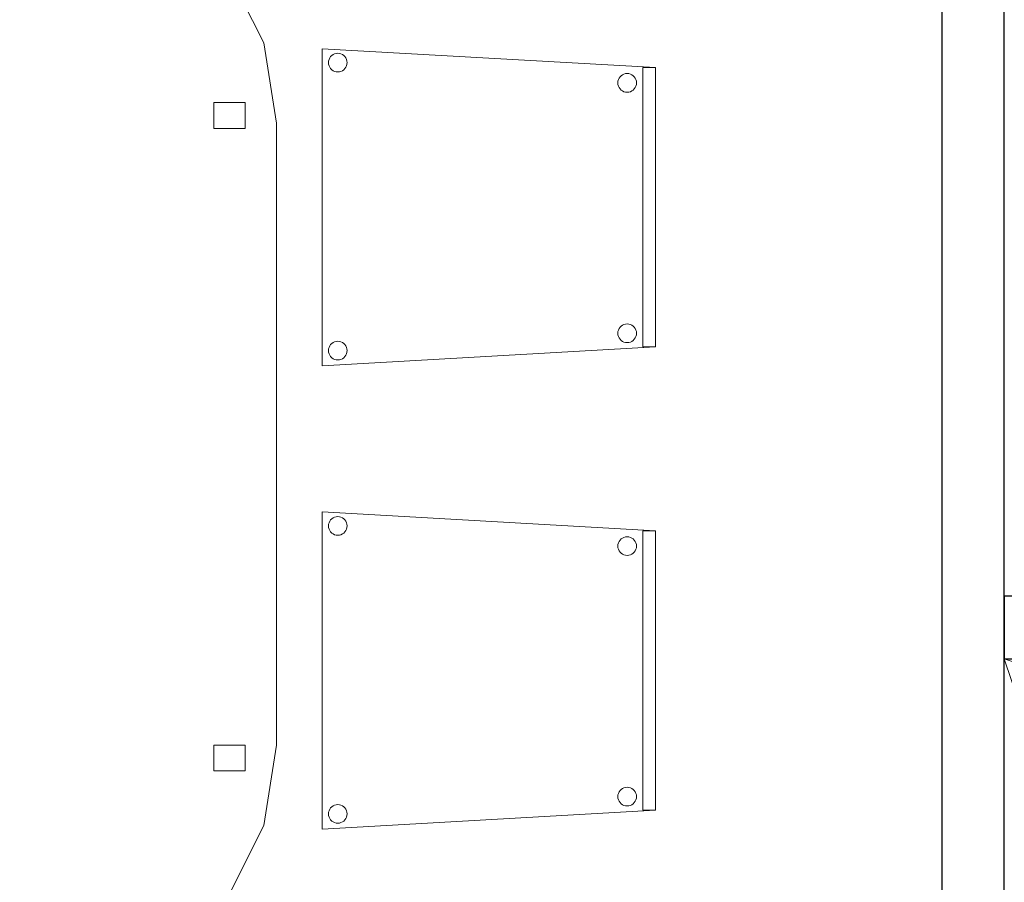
# Model space of a CAD drawing. Header units: metres. Extents: x 397.7 to 427.5, y 12.7 to 28.4.
# Tile 12 of 126: x 402.9 to 404.4, y 25.5 to 26.9. Entities that reach past the tile are written whole.
import ezdxf

# ---------------------------------------------------------------- set-up
doc = ezdxf.new("R2010")
doc.units = ezdxf.units.M
for name, color, linetype, lineweight in [('02_MOBILIARIO', 7, 'Continuous', 18), ('A-DETL-____-MBND', 7, 'Continuous', 18), ('A-DETL-GENF-OTLN', 7, 'Continuous', 18), ('A-WALL-____-MCUT', 7, 'Continuous', 25), ('A-WALL-____-OTLN', 7, 'Continuous', 25)]:
    doc.layers.add(name, color=color, linetype=linetype, lineweight=lineweight)

# ---------------------------------------------------------------- blocks, each defined once
blk = doc.blocks.new('Family - Evans P5-151235-08_TEL_P5')
at = {"layer": 'A-WALL-____-MCUT', "color": 253, "true_color": 0xaaaaaa}
for p, q in [((2.821, 0.1), (0, 0.1)), ((0, 0), (2.821, 0))]:
    blk.add_line(p, q, dxfattribs=at)
at = {"layer": 'A-WALL-____-OTLN', "color": 253, "true_color": 0xaaaaaa}
for p, q in [((2.821, 0.1), (0, 0.1)), ((0, 0), (2.821, 0))]:
    blk.add_line(p, q, dxfattribs=at)
at = {"layer": 'A-WALL-____-OTLN', "color": 253, "lineweight": 18, "true_color": 0xaaaaaa}
blk.add_line((0, 0), (2.821, 0), dxfattribs=at)
blk = doc.blocks.new('Family - Taula 200X120_P5-151650-08_TEL_P5')
at = {"layer": 'A-DETL-____-MBND', "color": 253, "true_color": 0xaaaaaa}
for p, q in [((0.4447, 1.9692), (0.5999, 1.9861)), ((0.5999, 1.9861), (0.4447, 1.9692)), ((0.5999, 1.9861), (0.7552, 1.9692)), ((0.7552, 1.9692), (0.5999, 1.9861)), ((0.3, 1.9196), (0.4447, 1.9692)), ((0.4447, 1.9692), (0.3, 1.9196)), ((0.7552, 1.9692), (0.8999, 1.9196)), ((0.8999, 1.9196), (0.7552, 1.9692)), ((0.1757, 1.8407), (0.3, 1.9196)), ((0.3, 1.9196), (0.1757, 1.8407)), ((0.8999, 1.9196), (1.0242, 1.8407)), ((1.0242, 1.8407), (0.8999, 1.9196)), ((0.0804, 1.7378), (0.1757, 1.8407)), ((0.1757, 1.8407), (0.0804, 1.7378)), ((1.0242, 1.8407), (1.1195, 1.7378)), ((1.1195, 1.7378), (1.0242, 1.8407)), ((0.0204, 1.6181), (0.0804, 1.7378)), ((0.0804, 1.7378), (0.0204, 1.6181)), ((1.1195, 1.7378), (1.1795, 1.6181)), ((1.1795, 1.6181), (1.1195, 1.7378)), ((0, 1.4896), (0.0204, 1.6181)), ((0.0204, 1.6181), (0, 1.4896)), ((1.1795, 1.6181), (1.1999, 1.4896)), ((1.1999, 1.4896), (1.1795, 1.6181)), ((0.0521, 1.4813), (0.0521, 1.5227)), ((0.0521, 1.5227), (0.1021, 1.5227)), ((0.1021, 1.5227), (0.0521, 1.5227)), ((0.0521, 1.5227), (0.0521, 1.4813)), ((0.1021, 1.5227), (0.1021, 1.4813)), ((0.1021, 1.4813), (0.1021, 1.5227)), ((1.0999, 1.4813), (1.0999, 1.5227)), ((1.0999, 1.5227), (1.1499, 1.5227)), ((1.1499, 1.5227), (1.0999, 1.5227)), ((1.0999, 1.5227), (1.0999, 1.4813)), ((1.1499, 1.5227), (1.1499, 1.4813)), ((1.1499, 1.4813), (1.1499, 1.5227)), ((0, 0.4965), (0, 1.4896)), ((0, 1.4896), (0, 0.4965)), ((0.1021, 1.4813), (0.0521, 1.4813)), ((0.0521, 1.4813), (0.1021, 1.4813)), ((1.1499, 1.4813), (1.0999, 1.4813)), ((1.0999, 1.4813), (1.1499, 1.4813)), ((1.1999, 1.4896), (1.1999, 0.4965)), ((1.1999, 0.4965), (1.1999, 1.4896)), ((0.0204, 0.368), (0, 0.4965)), ((0, 0.4965), (0.0204, 0.368)), ((0.0521, 0.4551), (0.0521, 0.4965)), ((0.0521, 0.4965), (0.1021, 0.4965)), ((0.1021, 0.4965), (0.0521, 0.4965)), ((0.0521, 0.4965), (0.0521, 0.4551)), ((0.1021, 0.4965), (0.1021, 0.4551)), ((0.1021, 0.4551), (0.1021, 0.4965)), ((1.0999, 0.4551), (1.0999, 0.4965)), ((1.0999, 0.4965), (1.1499, 0.4965)), ((1.1499, 0.4965), (1.0999, 0.4965)), ((1.0999, 0.4965), (1.0999, 0.4551)), ((1.1499, 0.4965), (1.1499, 0.4551)), ((1.1499, 0.4551), (1.1499, 0.4965)), ((1.1999, 0.4965), (1.1795, 0.368)), ((1.1795, 0.368), (1.1999, 0.4965)), ((0.1021, 0.4551), (0.0521, 0.4551)), ((0.0521, 0.4551), (0.1021, 0.4551)), ((1.1499, 0.4551), (1.0999, 0.4551)), ((1.0999, 0.4551), (1.1499, 0.4551)), ((0.0804, 0.2483), (0.0204, 0.368)), ((0.0204, 0.368), (0.0804, 0.2483)), ((1.1795, 0.368), (1.1195, 0.2483)), ((1.1195, 0.2483), (1.1795, 0.368)), ((0.1757, 0.1454), (0.0804, 0.2483)), ((0.0804, 0.2483), (0.1757, 0.1454)), ((1.1195, 0.2483), (1.0242, 0.1454)), ((1.0242, 0.1454), (1.1195, 0.2483)), ((0.3, 0.0665), (0.1757, 0.1454)), ((0.1757, 0.1454), (0.3, 0.0665)), ((1.0242, 0.1454), (0.8999, 0.0665)), ((0.8999, 0.0665), (1.0242, 0.1454)), ((0.4447, 0.0169), (0.3, 0.0665)), ((0.3, 0.0665), (0.4447, 0.0169)), ((0.8999, 0.0665), (0.7552, 0.0169)), ((0.7552, 0.0169), (0.8999, 0.0665)), ((0.5999, 0), (0.4447, 0.0169)), ((0.4447, 0.0169), (0.5999, 0)), ((0.7552, 0.0169), (0.5999, 0)), ((0.5999, 0), (0.7552, 0.0169))]:
    blk.add_line(p, q, dxfattribs=at)
blk = doc.blocks.new('Family - Cadira confident_P5-151758-08_TEL_P5')
at = {"layer": 'A-DETL-____-MBND', "color": 253, "true_color": 0xaaaaaa}
for p, q in [((0, 0.5065), (0.5326, 0.4765)), ((0, 0), (0, 0.5065)), ((0.5326, 0.4765), (0, 0.5065)), ((0, 0.5065), (0, 0)), ((0.0104, 0.4868), (0.0111, 0.4893)), ((0.0111, 0.4893), (0.0104, 0.4868)), ((0.0111, 0.4893), (0.0122, 0.4917)), ((0.0122, 0.4917), (0.0111, 0.4893)), ((0.0122, 0.4917), (0.0137, 0.4938)), ((0.0137, 0.4938), (0.0122, 0.4917)), ((0.0137, 0.4938), (0.0155, 0.4957)), ((0.0155, 0.4957), (0.0137, 0.4938)), ((0.0155, 0.4957), (0.0176, 0.4972)), ((0.0176, 0.4972), (0.0155, 0.4957)), ((0.0176, 0.4972), (0.02, 0.4983)), ((0.02, 0.4983), (0.0176, 0.4972)), ((0.02, 0.4983), (0.0225, 0.4989)), ((0.0225, 0.4989), (0.02, 0.4983)), ((0.0225, 0.4989), (0.0251, 0.4992)), ((0.0251, 0.4992), (0.0225, 0.4989)), ((0.0251, 0.4992), (0.0277, 0.4989)), ((0.0277, 0.4989), (0.0251, 0.4992)), ((0.0277, 0.4989), (0.0302, 0.4983)), ((0.0302, 0.4983), (0.0277, 0.4989)), ((0.0302, 0.4983), (0.0326, 0.4972)), ((0.0326, 0.4972), (0.0302, 0.4983)), ((0.0326, 0.4972), (0.0347, 0.4957)), ((0.0347, 0.4957), (0.0326, 0.4972)), ((0.0347, 0.4957), (0.0365, 0.4938)), ((0.0365, 0.4938), (0.0347, 0.4957)), ((0.0365, 0.4938), (0.038, 0.4917)), ((0.038, 0.4917), (0.0365, 0.4938)), ((0.038, 0.4917), (0.0391, 0.4893)), ((0.0391, 0.4893), (0.038, 0.4917)), ((0.0391, 0.4893), (0.0398, 0.4868)), ((0.0398, 0.4868), (0.0391, 0.4893)), ((0.0102, 0.4842), (0.0104, 0.4868)), ((0.0104, 0.4868), (0.0102, 0.4842)), ((0.0104, 0.4816), (0.0102, 0.4842)), ((0.0102, 0.4842), (0.0104, 0.4816)), ((0.0111, 0.4791), (0.0104, 0.4816)), ((0.0104, 0.4816), (0.0111, 0.4791)), ((0.0122, 0.4768), (0.0111, 0.4791)), ((0.0111, 0.4791), (0.0122, 0.4768)), ((0.0137, 0.4746), (0.0122, 0.4768)), ((0.0122, 0.4768), (0.0137, 0.4746)), ((0.0155, 0.4728), (0.0137, 0.4746)), ((0.0137, 0.4746), (0.0155, 0.4728)), ((0.0176, 0.4713), (0.0155, 0.4728)), ((0.0155, 0.4728), (0.0176, 0.4713)), ((0.0347, 0.4728), (0.0326, 0.4713)), ((0.0326, 0.4713), (0.0347, 0.4728)), ((0.0365, 0.4746), (0.0347, 0.4728)), ((0.0347, 0.4728), (0.0365, 0.4746)), ((0.038, 0.4768), (0.0365, 0.4746)), ((0.0365, 0.4746), (0.038, 0.4768)), ((0.0391, 0.4791), (0.038, 0.4768)), ((0.038, 0.4768), (0.0391, 0.4791)), ((0.0398, 0.4816), (0.0391, 0.4791)), ((0.0391, 0.4791), (0.0398, 0.4816)), ((0.0398, 0.4868), (0.04, 0.4842)), ((0.04, 0.4842), (0.0398, 0.4868)), ((0.04, 0.4842), (0.0398, 0.4816)), ((0.0398, 0.4816), (0.04, 0.4842)), ((0.5126, 0.03), (0.5126, 0.4765)), ((0.5126, 0.4765), (0.5326, 0.4765)), ((0.5126, 0.4765), (0.5126, 0.03)), ((0.5326, 0.4765), (0.5126, 0.4765)), ((0.5326, 0.4765), (0.5326, 0.03)), ((0.5326, 0.03), (0.5326, 0.4765)), ((0.5326, 0.4765), (0.5326, 0.03)), ((0.5326, 0.03), (0.5326, 0.4765)), ((0.02, 0.4702), (0.0176, 0.4713)), ((0.0176, 0.4713), (0.02, 0.4702)), ((0.0225, 0.4695), (0.02, 0.4702)), ((0.02, 0.4702), (0.0225, 0.4695)), ((0.0251, 0.4693), (0.0225, 0.4695)), ((0.0225, 0.4695), (0.0251, 0.4693)), ((0.0277, 0.4695), (0.0251, 0.4693)), ((0.0251, 0.4693), (0.0277, 0.4695)), ((0.0302, 0.4702), (0.0277, 0.4695)), ((0.0277, 0.4695), (0.0302, 0.4702)), ((0.0326, 0.4713), (0.0302, 0.4702)), ((0.0302, 0.4702), (0.0326, 0.4713)), ((0.4728, 0.4545), (0.4735, 0.457)), ((0.4735, 0.457), (0.4728, 0.4545)), ((0.4735, 0.457), (0.4746, 0.4593)), ((0.4746, 0.4593), (0.4735, 0.457)), ((0.4746, 0.4593), (0.4761, 0.4615)), ((0.4761, 0.4615), (0.4746, 0.4593)), ((0.4761, 0.4615), (0.4779, 0.4633)), ((0.4779, 0.4633), (0.4761, 0.4615)), ((0.4779, 0.4633), (0.48, 0.4648)), ((0.48, 0.4648), (0.4779, 0.4633)), ((0.48, 0.4648), (0.4824, 0.4659)), ((0.4824, 0.4659), (0.48, 0.4648)), ((0.4824, 0.4659), (0.4849, 0.4666)), ((0.4849, 0.4666), (0.4824, 0.4659)), ((0.4849, 0.4666), (0.4875, 0.4668)), ((0.4875, 0.4668), (0.4849, 0.4666)), ((0.4875, 0.4668), (0.4901, 0.4666)), ((0.4901, 0.4666), (0.4875, 0.4668)), ((0.4901, 0.4666), (0.4926, 0.4659)), ((0.4926, 0.4659), (0.4901, 0.4666)), ((0.4926, 0.4659), (0.495, 0.4648)), ((0.495, 0.4648), (0.4926, 0.4659)), ((0.495, 0.4648), (0.4971, 0.4633)), ((0.4971, 0.4633), (0.495, 0.4648)), ((0.4971, 0.4633), (0.4989, 0.4615)), ((0.4989, 0.4615), (0.4971, 0.4633)), ((0.4989, 0.4615), (0.5004, 0.4593)), ((0.5004, 0.4593), (0.4989, 0.4615)), ((0.5004, 0.4593), (0.5015, 0.457)), ((0.5015, 0.457), (0.5004, 0.4593)), ((0.5015, 0.457), (0.5022, 0.4545)), ((0.5022, 0.4545), (0.5015, 0.457)), ((0.4726, 0.4519), (0.4728, 0.4545)), ((0.4728, 0.4545), (0.4726, 0.4519)), ((0.4728, 0.4493), (0.4726, 0.4519)), ((0.4726, 0.4519), (0.4728, 0.4493)), ((0.4735, 0.4468), (0.4728, 0.4493)), ((0.4728, 0.4493), (0.4735, 0.4468)), ((0.4746, 0.4444), (0.4735, 0.4468)), ((0.4735, 0.4468), (0.4746, 0.4444)), ((0.4761, 0.4423), (0.4746, 0.4444)), ((0.4746, 0.4444), (0.4761, 0.4423)), ((0.4779, 0.4404), (0.4761, 0.4423)), ((0.4761, 0.4423), (0.4779, 0.4404)), ((0.4989, 0.4423), (0.4971, 0.4404)), ((0.4971, 0.4404), (0.4989, 0.4423)), ((0.5004, 0.4444), (0.4989, 0.4423)), ((0.4989, 0.4423), (0.5004, 0.4444)), ((0.5015, 0.4468), (0.5004, 0.4444)), ((0.5004, 0.4444), (0.5015, 0.4468)), ((0.5022, 0.4493), (0.5015, 0.4468)), ((0.5015, 0.4468), (0.5022, 0.4493)), ((0.5022, 0.4545), (0.5024, 0.4519)), ((0.5024, 0.4519), (0.5022, 0.4545)), ((0.5024, 0.4519), (0.5022, 0.4493)), ((0.5022, 0.4493), (0.5024, 0.4519)), ((0.48, 0.4389), (0.4779, 0.4404)), ((0.4779, 0.4404), (0.48, 0.4389)), ((0.4824, 0.4378), (0.48, 0.4389)), ((0.48, 0.4389), (0.4824, 0.4378)), ((0.4849, 0.4372), (0.4824, 0.4378)), ((0.4824, 0.4378), (0.4849, 0.4372)), ((0.4875, 0.4369), (0.4849, 0.4372)), ((0.4849, 0.4372), (0.4875, 0.4369)), ((0.4901, 0.4372), (0.4875, 0.4369)), ((0.4875, 0.4369), (0.4901, 0.4372)), ((0.4926, 0.4378), (0.4901, 0.4372)), ((0.4901, 0.4372), (0.4926, 0.4378)), ((0.495, 0.4389), (0.4926, 0.4378)), ((0.4926, 0.4378), (0.495, 0.4389)), ((0.4971, 0.4404), (0.495, 0.4389)), ((0.495, 0.4389), (0.4971, 0.4404)), ((0.4761, 0.0615), (0.4779, 0.0633)), ((0.4779, 0.0633), (0.4761, 0.0615)), ((0.4779, 0.0633), (0.48, 0.0648)), ((0.48, 0.0648), (0.4779, 0.0633)), ((0.48, 0.0648), (0.4824, 0.0659)), ((0.4824, 0.0659), (0.48, 0.0648)), ((0.4824, 0.0659), (0.4849, 0.0666)), ((0.4849, 0.0666), (0.4824, 0.0659)), ((0.4849, 0.0666), (0.4875, 0.0668)), ((0.4875, 0.0668), (0.4849, 0.0666)), ((0.4875, 0.0668), (0.4901, 0.0666)), ((0.4901, 0.0666), (0.4875, 0.0668)), ((0.4901, 0.0666), (0.4926, 0.0659)), ((0.4926, 0.0659), (0.4901, 0.0666)), ((0.4926, 0.0659), (0.495, 0.0648)), ((0.495, 0.0648), (0.4926, 0.0659)), ((0.495, 0.0648), (0.4971, 0.0633)), ((0.4971, 0.0633), (0.495, 0.0648)), ((0.4971, 0.0633), (0.4989, 0.0615)), ((0.4989, 0.0615), (0.4971, 0.0633)), ((0.4726, 0.0519), (0.4728, 0.0545)), ((0.4728, 0.0545), (0.4726, 0.0519)), ((0.4728, 0.0493), (0.4726, 0.0519)), ((0.4726, 0.0519), (0.4728, 0.0493)), ((0.4728, 0.0545), (0.4735, 0.057)), ((0.4735, 0.057), (0.4728, 0.0545)), ((0.4735, 0.0468), (0.4728, 0.0493)), ((0.4728, 0.0493), (0.4735, 0.0468)), ((0.4735, 0.057), (0.4746, 0.0593)), ((0.4746, 0.0593), (0.4735, 0.057)), ((0.4746, 0.0593), (0.4761, 0.0615)), ((0.4761, 0.0615), (0.4746, 0.0593)), ((0.4989, 0.0615), (0.5004, 0.0593)), ((0.5004, 0.0593), (0.4989, 0.0615)), ((0.5004, 0.0593), (0.5015, 0.057)), ((0.5015, 0.057), (0.5004, 0.0593)), ((0.5015, 0.057), (0.5022, 0.0545)), ((0.5022, 0.0545), (0.5015, 0.057)), ((0.5022, 0.0493), (0.5015, 0.0468)), ((0.5015, 0.0468), (0.5022, 0.0493)), ((0.5022, 0.0545), (0.5024, 0.0519)), ((0.5024, 0.0519), (0.5022, 0.0545)), ((0.5024, 0.0519), (0.5022, 0.0493)), ((0.5022, 0.0493), (0.5024, 0.0519)), ((0.0111, 0.0293), (0.0122, 0.0317)), ((0.0122, 0.0317), (0.0111, 0.0293)), ((0.0122, 0.0317), (0.0137, 0.0338)), ((0.0137, 0.0338), (0.0122, 0.0317)), ((0.0137, 0.0338), (0.0155, 0.0357)), ((0.0155, 0.0357), (0.0137, 0.0338)), ((0.0155, 0.0357), (0.0176, 0.0372)), ((0.0176, 0.0372), (0.0155, 0.0357)), ((0.0176, 0.0372), (0.02, 0.0383)), ((0.02, 0.0383), (0.0176, 0.0372)), ((0.02, 0.0383), (0.0225, 0.0389)), ((0.0225, 0.0389), (0.02, 0.0383)), ((0.0225, 0.0389), (0.0251, 0.0392)), ((0.0251, 0.0392), (0.0225, 0.0389)), ((0.0251, 0.0392), (0.0277, 0.0389)), ((0.0277, 0.0389), (0.0251, 0.0392)), ((0.0277, 0.0389), (0.0302, 0.0383)), ((0.0302, 0.0383), (0.0277, 0.0389)), ((0.0302, 0.0383), (0.0326, 0.0372)), ((0.0326, 0.0372), (0.0302, 0.0383)), ((0.0326, 0.0372), (0.0347, 0.0357)), ((0.0347, 0.0357), (0.0326, 0.0372)), ((0.0347, 0.0357), (0.0365, 0.0338)), ((0.0365, 0.0338), (0.0347, 0.0357)), ((0.0365, 0.0338), (0.038, 0.0317)), ((0.038, 0.0317), (0.0365, 0.0338)), ((0.038, 0.0317), (0.0391, 0.0293)), ((0.0391, 0.0293), (0.038, 0.0317)), ((0.4746, 0.0444), (0.4735, 0.0468)), ((0.4735, 0.0468), (0.4746, 0.0444)), ((0.4761, 0.0423), (0.4746, 0.0444)), ((0.4746, 0.0444), (0.4761, 0.0423)), ((0.4779, 0.0404), (0.4761, 0.0423)), ((0.4761, 0.0423), (0.4779, 0.0404)), ((0.48, 0.0389), (0.4779, 0.0404)), ((0.4779, 0.0404), (0.48, 0.0389)), ((0.4824, 0.0378), (0.48, 0.0389)), ((0.48, 0.0389), (0.4824, 0.0378)), ((0.4849, 0.0372), (0.4824, 0.0378)), ((0.4824, 0.0378), (0.4849, 0.0372)), ((0.4875, 0.0369), (0.4849, 0.0372)), ((0.4849, 0.0372), (0.4875, 0.0369)), ((0.4901, 0.0372), (0.4875, 0.0369)), ((0.4875, 0.0369), (0.4901, 0.0372)), ((0.4926, 0.0378), (0.4901, 0.0372)), ((0.4901, 0.0372), (0.4926, 0.0378)), ((0.495, 0.0389), (0.4926, 0.0378)), ((0.4926, 0.0378), (0.495, 0.0389)), ((0.4971, 0.0404), (0.495, 0.0389)), ((0.495, 0.0389), (0.4971, 0.0404)), ((0.4989, 0.0423), (0.4971, 0.0404)), ((0.4971, 0.0404), (0.4989, 0.0423)), ((0.5004, 0.0444), (0.4989, 0.0423)), ((0.4989, 0.0423), (0.5004, 0.0444)), ((0.5015, 0.0468), (0.5004, 0.0444)), ((0.5004, 0.0444), (0.5015, 0.0468)), ((0.5326, 0.03), (0, 0)), ((0, 0), (0.5326, 0.03)), ((0.0102, 0.0242), (0.0104, 0.0268)), ((0.0104, 0.0268), (0.0102, 0.0242)), ((0.0104, 0.0216), (0.0102, 0.0242)), ((0.0102, 0.0242), (0.0104, 0.0216)), ((0.0104, 0.0268), (0.0111, 0.0293)), ((0.0111, 0.0293), (0.0104, 0.0268)), ((0.0111, 0.0191), (0.0104, 0.0216)), ((0.0104, 0.0216), (0.0111, 0.0191)), ((0.0122, 0.0168), (0.0111, 0.0191)), ((0.0111, 0.0191), (0.0122, 0.0168)), ((0.0137, 0.0146), (0.0122, 0.0168)), ((0.0122, 0.0168), (0.0137, 0.0146)), ((0.038, 0.0168), (0.0365, 0.0146)), ((0.0365, 0.0146), (0.038, 0.0168)), ((0.0391, 0.0191), (0.038, 0.0168)), ((0.038, 0.0168), (0.0391, 0.0191)), ((0.0391, 0.0293), (0.0398, 0.0268)), ((0.0398, 0.0268), (0.0391, 0.0293)), ((0.0398, 0.0216), (0.0391, 0.0191)), ((0.0391, 0.0191), (0.0398, 0.0216)), ((0.0398, 0.0268), (0.04, 0.0242)), ((0.04, 0.0242), (0.0398, 0.0268)), ((0.04, 0.0242), (0.0398, 0.0216)), ((0.0398, 0.0216), (0.04, 0.0242)), ((0.5326, 0.03), (0.5126, 0.03)), ((0.5126, 0.03), (0.5326, 0.03)), ((0.0155, 0.0128), (0.0137, 0.0146)), ((0.0137, 0.0146), (0.0155, 0.0128)), ((0.0176, 0.0113), (0.0155, 0.0128)), ((0.0155, 0.0128), (0.0176, 0.0113)), ((0.02, 0.0102), (0.0176, 0.0113)), ((0.0176, 0.0113), (0.02, 0.0102)), ((0.0225, 0.0095), (0.02, 0.0102)), ((0.02, 0.0102), (0.0225, 0.0095)), ((0.0251, 0.0093), (0.0225, 0.0095)), ((0.0225, 0.0095), (0.0251, 0.0093)), ((0.0277, 0.0095), (0.0251, 0.0093)), ((0.0251, 0.0093), (0.0277, 0.0095)), ((0.0302, 0.0102), (0.0277, 0.0095)), ((0.0277, 0.0095), (0.0302, 0.0102)), ((0.0326, 0.0113), (0.0302, 0.0102)), ((0.0302, 0.0102), (0.0326, 0.0113)), ((0.0347, 0.0128), (0.0326, 0.0113)), ((0.0326, 0.0113), (0.0347, 0.0128)), ((0.0365, 0.0146), (0.0347, 0.0128)), ((0.0347, 0.0128), (0.0365, 0.0146))]:
    blk.add_line(p, q, dxfattribs=at)
blk = doc.blocks.new('Family - Evans P5-151946-08_TEL_P5')
at = {"layer": 'A-WALL-____-MCUT', "color": 253, "true_color": 0xaaaaaa}
for p, q in [((0.64, 0.1), (0, 0.1)), ((0, 0.1), (0, 0)), ((0.64, 0), (0.64, 0.1)), ((0, 0), (0.64, 0))]:
    blk.add_line(p, q, dxfattribs=at)
at = {"layer": 'A-WALL-____-OTLN', "color": 253, "true_color": 0xaaaaaa}
for p, q in [((0.64, 0.1), (0, 0.1)), ((0, 0.1), (0, 0)), ((0.64, 0), (0.64, 0.1)), ((0, 0), (0.64, 0))]:
    blk.add_line(p, q, dxfattribs=at)
at = {"layer": 'A-WALL-____-OTLN', "color": 253, "lineweight": 18, "true_color": 0xaaaaaa}
blk.add_line((0, 0), (0.64, 0), dxfattribs=at)
blk = doc.blocks.new('Family - Cadira confident_P5-151980-08_TEL_P5')
at = {"layer": 'A-DETL-____-MBND', "color": 253, "true_color": 0xaaaaaa}
for p, q in [((0, 0.5065), (0.5326, 0.4765)), ((0, 0), (0, 0.5065)), ((0.5326, 0.4765), (0, 0.5065)), ((0, 0.5065), (0, 0)), ((0.0104, 0.4868), (0.0111, 0.4893)), ((0.0111, 0.4893), (0.0104, 0.4868)), ((0.0111, 0.4893), (0.0122, 0.4917)), ((0.0122, 0.4917), (0.0111, 0.4893)), ((0.0122, 0.4917), (0.0137, 0.4938)), ((0.0137, 0.4938), (0.0122, 0.4917)), ((0.0137, 0.4938), (0.0155, 0.4957)), ((0.0155, 0.4957), (0.0137, 0.4938)), ((0.0155, 0.4957), (0.0176, 0.4972)), ((0.0176, 0.4972), (0.0155, 0.4957)), ((0.0176, 0.4972), (0.02, 0.4983)), ((0.02, 0.4983), (0.0176, 0.4972)), ((0.02, 0.4983), (0.0225, 0.4989)), ((0.0225, 0.4989), (0.02, 0.4983)), ((0.0225, 0.4989), (0.0251, 0.4992)), ((0.0251, 0.4992), (0.0225, 0.4989)), ((0.0251, 0.4992), (0.0277, 0.4989)), ((0.0277, 0.4989), (0.0251, 0.4992)), ((0.0277, 0.4989), (0.0302, 0.4983)), ((0.0302, 0.4983), (0.0277, 0.4989)), ((0.0302, 0.4983), (0.0326, 0.4972)), ((0.0326, 0.4972), (0.0302, 0.4983)), ((0.0326, 0.4972), (0.0347, 0.4957)), ((0.0347, 0.4957), (0.0326, 0.4972)), ((0.0347, 0.4957), (0.0365, 0.4938)), ((0.0365, 0.4938), (0.0347, 0.4957)), ((0.0365, 0.4938), (0.038, 0.4917)), ((0.038, 0.4917), (0.0365, 0.4938)), ((0.038, 0.4917), (0.0391, 0.4893)), ((0.0391, 0.4893), (0.038, 0.4917)), ((0.0391, 0.4893), (0.0398, 0.4868)), ((0.0398, 0.4868), (0.0391, 0.4893)), ((0.0102, 0.4842), (0.0104, 0.4868)), ((0.0104, 0.4868), (0.0102, 0.4842)), ((0.0104, 0.4816), (0.0102, 0.4842)), ((0.0102, 0.4842), (0.0104, 0.4816)), ((0.0111, 0.4791), (0.0104, 0.4816)), ((0.0104, 0.4816), (0.0111, 0.4791)), ((0.0122, 0.4768), (0.0111, 0.4791)), ((0.0111, 0.4791), (0.0122, 0.4768)), ((0.0137, 0.4746), (0.0122, 0.4768)), ((0.0122, 0.4768), (0.0137, 0.4746)), ((0.0155, 0.4728), (0.0137, 0.4746)), ((0.0137, 0.4746), (0.0155, 0.4728)), ((0.0176, 0.4713), (0.0155, 0.4728)), ((0.0155, 0.4728), (0.0176, 0.4713)), ((0.0347, 0.4728), (0.0326, 0.4713)), ((0.0326, 0.4713), (0.0347, 0.4728)), ((0.0365, 0.4746), (0.0347, 0.4728)), ((0.0347, 0.4728), (0.0365, 0.4746)), ((0.038, 0.4768), (0.0365, 0.4746)), ((0.0365, 0.4746), (0.038, 0.4768)), ((0.0391, 0.4791), (0.038, 0.4768)), ((0.038, 0.4768), (0.0391, 0.4791)), ((0.0398, 0.4816), (0.0391, 0.4791)), ((0.0391, 0.4791), (0.0398, 0.4816)), ((0.0398, 0.4868), (0.04, 0.4842)), ((0.04, 0.4842), (0.0398, 0.4868)), ((0.04, 0.4842), (0.0398, 0.4816)), ((0.0398, 0.4816), (0.04, 0.4842)), ((0.5126, 0.03), (0.5126, 0.4765)), ((0.5126, 0.4765), (0.5326, 0.4765)), ((0.5126, 0.4765), (0.5126, 0.03)), ((0.5326, 0.4765), (0.5126, 0.4765)), ((0.5326, 0.4765), (0.5326, 0.03)), ((0.5326, 0.03), (0.5326, 0.4765)), ((0.5326, 0.4765), (0.5326, 0.03)), ((0.5326, 0.03), (0.5326, 0.4765)), ((0.02, 0.4702), (0.0176, 0.4713)), ((0.0176, 0.4713), (0.02, 0.4702)), ((0.0225, 0.4695), (0.02, 0.4702)), ((0.02, 0.4702), (0.0225, 0.4695)), ((0.0251, 0.4693), (0.0225, 0.4695)), ((0.0225, 0.4695), (0.0251, 0.4693)), ((0.0277, 0.4695), (0.0251, 0.4693)), ((0.0251, 0.4693), (0.0277, 0.4695)), ((0.0302, 0.4702), (0.0277, 0.4695)), ((0.0277, 0.4695), (0.0302, 0.4702)), ((0.0326, 0.4713), (0.0302, 0.4702)), ((0.0302, 0.4702), (0.0326, 0.4713)), ((0.4728, 0.4545), (0.4735, 0.457)), ((0.4735, 0.457), (0.4728, 0.4545)), ((0.4735, 0.457), (0.4746, 0.4593)), ((0.4746, 0.4593), (0.4735, 0.457)), ((0.4746, 0.4593), (0.4761, 0.4615)), ((0.4761, 0.4615), (0.4746, 0.4593)), ((0.4761, 0.4615), (0.4779, 0.4633)), ((0.4779, 0.4633), (0.4761, 0.4615)), ((0.4779, 0.4633), (0.48, 0.4648)), ((0.48, 0.4648), (0.4779, 0.4633)), ((0.48, 0.4648), (0.4824, 0.4659)), ((0.4824, 0.4659), (0.48, 0.4648)), ((0.4824, 0.4659), (0.4849, 0.4666)), ((0.4849, 0.4666), (0.4824, 0.4659)), ((0.4849, 0.4666), (0.4875, 0.4668)), ((0.4875, 0.4668), (0.4849, 0.4666)), ((0.4875, 0.4668), (0.4901, 0.4666)), ((0.4901, 0.4666), (0.4875, 0.4668)), ((0.4901, 0.4666), (0.4926, 0.4659)), ((0.4926, 0.4659), (0.4901, 0.4666)), ((0.4926, 0.4659), (0.495, 0.4648)), ((0.495, 0.4648), (0.4926, 0.4659)), ((0.495, 0.4648), (0.4971, 0.4633)), ((0.4971, 0.4633), (0.495, 0.4648)), ((0.4971, 0.4633), (0.4989, 0.4615)), ((0.4989, 0.4615), (0.4971, 0.4633)), ((0.4989, 0.4615), (0.5004, 0.4593)), ((0.5004, 0.4593), (0.4989, 0.4615)), ((0.5004, 0.4593), (0.5015, 0.457)), ((0.5015, 0.457), (0.5004, 0.4593)), ((0.5015, 0.457), (0.5022, 0.4545)), ((0.5022, 0.4545), (0.5015, 0.457)), ((0.4726, 0.4519), (0.4728, 0.4545)), ((0.4728, 0.4545), (0.4726, 0.4519)), ((0.4728, 0.4493), (0.4726, 0.4519)), ((0.4726, 0.4519), (0.4728, 0.4493)), ((0.4735, 0.4468), (0.4728, 0.4493)), ((0.4728, 0.4493), (0.4735, 0.4468)), ((0.4746, 0.4444), (0.4735, 0.4468)), ((0.4735, 0.4468), (0.4746, 0.4444)), ((0.4761, 0.4423), (0.4746, 0.4444)), ((0.4746, 0.4444), (0.4761, 0.4423)), ((0.4779, 0.4404), (0.4761, 0.4423)), ((0.4761, 0.4423), (0.4779, 0.4404)), ((0.4989, 0.4423), (0.4971, 0.4404)), ((0.4971, 0.4404), (0.4989, 0.4423)), ((0.5004, 0.4444), (0.4989, 0.4423)), ((0.4989, 0.4423), (0.5004, 0.4444)), ((0.5015, 0.4468), (0.5004, 0.4444)), ((0.5004, 0.4444), (0.5015, 0.4468)), ((0.5022, 0.4493), (0.5015, 0.4468)), ((0.5015, 0.4468), (0.5022, 0.4493)), ((0.5022, 0.4545), (0.5024, 0.4519)), ((0.5024, 0.4519), (0.5022, 0.4545)), ((0.5024, 0.4519), (0.5022, 0.4493)), ((0.5022, 0.4493), (0.5024, 0.4519)), ((0.48, 0.4389), (0.4779, 0.4404)), ((0.4779, 0.4404), (0.48, 0.4389)), ((0.4824, 0.4378), (0.48, 0.4389)), ((0.48, 0.4389), (0.4824, 0.4378)), ((0.4849, 0.4372), (0.4824, 0.4378)), ((0.4824, 0.4378), (0.4849, 0.4372)), ((0.4875, 0.4369), (0.4849, 0.4372)), ((0.4849, 0.4372), (0.4875, 0.4369)), ((0.4901, 0.4372), (0.4875, 0.4369)), ((0.4875, 0.4369), (0.4901, 0.4372)), ((0.4926, 0.4378), (0.4901, 0.4372)), ((0.4901, 0.4372), (0.4926, 0.4378)), ((0.495, 0.4389), (0.4926, 0.4378)), ((0.4926, 0.4378), (0.495, 0.4389)), ((0.4971, 0.4404), (0.495, 0.4389)), ((0.495, 0.4389), (0.4971, 0.4404)), ((0.4761, 0.0615), (0.4779, 0.0633)), ((0.4779, 0.0633), (0.4761, 0.0615)), ((0.4779, 0.0633), (0.48, 0.0648)), ((0.48, 0.0648), (0.4779, 0.0633)), ((0.48, 0.0648), (0.4824, 0.0659)), ((0.4824, 0.0659), (0.48, 0.0648)), ((0.4824, 0.0659), (0.4849, 0.0666)), ((0.4849, 0.0666), (0.4824, 0.0659)), ((0.4849, 0.0666), (0.4875, 0.0668)), ((0.4875, 0.0668), (0.4849, 0.0666)), ((0.4875, 0.0668), (0.4901, 0.0666)), ((0.4901, 0.0666), (0.4875, 0.0668)), ((0.4901, 0.0666), (0.4926, 0.0659)), ((0.4926, 0.0659), (0.4901, 0.0666)), ((0.4926, 0.0659), (0.495, 0.0648)), ((0.495, 0.0648), (0.4926, 0.0659)), ((0.495, 0.0648), (0.4971, 0.0633)), ((0.4971, 0.0633), (0.495, 0.0648)), ((0.4971, 0.0633), (0.4989, 0.0615)), ((0.4989, 0.0615), (0.4971, 0.0633)), ((0.4726, 0.0519), (0.4728, 0.0545)), ((0.4728, 0.0545), (0.4726, 0.0519)), ((0.4728, 0.0493), (0.4726, 0.0519)), ((0.4726, 0.0519), (0.4728, 0.0493)), ((0.4728, 0.0545), (0.4735, 0.057)), ((0.4735, 0.057), (0.4728, 0.0545)), ((0.4735, 0.0468), (0.4728, 0.0493)), ((0.4728, 0.0493), (0.4735, 0.0468)), ((0.4735, 0.057), (0.4746, 0.0593)), ((0.4746, 0.0593), (0.4735, 0.057)), ((0.4746, 0.0593), (0.4761, 0.0615)), ((0.4761, 0.0615), (0.4746, 0.0593)), ((0.4989, 0.0615), (0.5004, 0.0593)), ((0.5004, 0.0593), (0.4989, 0.0615)), ((0.5004, 0.0593), (0.5015, 0.057)), ((0.5015, 0.057), (0.5004, 0.0593)), ((0.5015, 0.057), (0.5022, 0.0545)), ((0.5022, 0.0545), (0.5015, 0.057)), ((0.5022, 0.0493), (0.5015, 0.0468)), ((0.5015, 0.0468), (0.5022, 0.0493)), ((0.5022, 0.0545), (0.5024, 0.0519)), ((0.5024, 0.0519), (0.5022, 0.0545)), ((0.5024, 0.0519), (0.5022, 0.0493)), ((0.5022, 0.0493), (0.5024, 0.0519)), ((0.0111, 0.0293), (0.0122, 0.0317)), ((0.0122, 0.0317), (0.0111, 0.0293)), ((0.0122, 0.0317), (0.0137, 0.0338)), ((0.0137, 0.0338), (0.0122, 0.0317)), ((0.0137, 0.0338), (0.0155, 0.0357)), ((0.0155, 0.0357), (0.0137, 0.0338)), ((0.0155, 0.0357), (0.0176, 0.0372)), ((0.0176, 0.0372), (0.0155, 0.0357)), ((0.0176, 0.0372), (0.02, 0.0383)), ((0.02, 0.0383), (0.0176, 0.0372)), ((0.02, 0.0383), (0.0225, 0.0389)), ((0.0225, 0.0389), (0.02, 0.0383)), ((0.0225, 0.0389), (0.0251, 0.0392)), ((0.0251, 0.0392), (0.0225, 0.0389)), ((0.0251, 0.0392), (0.0277, 0.0389)), ((0.0277, 0.0389), (0.0251, 0.0392)), ((0.0277, 0.0389), (0.0302, 0.0383)), ((0.0302, 0.0383), (0.0277, 0.0389)), ((0.0302, 0.0383), (0.0326, 0.0372)), ((0.0326, 0.0372), (0.0302, 0.0383)), ((0.0326, 0.0372), (0.0347, 0.0357)), ((0.0347, 0.0357), (0.0326, 0.0372)), ((0.0347, 0.0357), (0.0365, 0.0338)), ((0.0365, 0.0338), (0.0347, 0.0357)), ((0.0365, 0.0338), (0.038, 0.0317)), ((0.038, 0.0317), (0.0365, 0.0338)), ((0.038, 0.0317), (0.0391, 0.0293)), ((0.0391, 0.0293), (0.038, 0.0317)), ((0.4746, 0.0444), (0.4735, 0.0468)), ((0.4735, 0.0468), (0.4746, 0.0444)), ((0.4761, 0.0423), (0.4746, 0.0444)), ((0.4746, 0.0444), (0.4761, 0.0423)), ((0.4779, 0.0404), (0.4761, 0.0423)), ((0.4761, 0.0423), (0.4779, 0.0404)), ((0.48, 0.0389), (0.4779, 0.0404)), ((0.4779, 0.0404), (0.48, 0.0389)), ((0.4824, 0.0378), (0.48, 0.0389)), ((0.48, 0.0389), (0.4824, 0.0378)), ((0.4849, 0.0372), (0.4824, 0.0378)), ((0.4824, 0.0378), (0.4849, 0.0372)), ((0.4875, 0.0369), (0.4849, 0.0372)), ((0.4849, 0.0372), (0.4875, 0.0369)), ((0.4901, 0.0372), (0.4875, 0.0369)), ((0.4875, 0.0369), (0.4901, 0.0372)), ((0.4926, 0.0378), (0.4901, 0.0372)), ((0.4901, 0.0372), (0.4926, 0.0378)), ((0.495, 0.0389), (0.4926, 0.0378)), ((0.4926, 0.0378), (0.495, 0.0389)), ((0.4971, 0.0404), (0.495, 0.0389)), ((0.495, 0.0389), (0.4971, 0.0404)), ((0.4989, 0.0423), (0.4971, 0.0404)), ((0.4971, 0.0404), (0.4989, 0.0423)), ((0.5004, 0.0444), (0.4989, 0.0423)), ((0.4989, 0.0423), (0.5004, 0.0444)), ((0.5015, 0.0468), (0.5004, 0.0444)), ((0.5004, 0.0444), (0.5015, 0.0468)), ((0.5326, 0.03), (0, 0)), ((0, 0), (0.5326, 0.03)), ((0.0102, 0.0242), (0.0104, 0.0268)), ((0.0104, 0.0268), (0.0102, 0.0242)), ((0.0104, 0.0216), (0.0102, 0.0242)), ((0.0102, 0.0242), (0.0104, 0.0216)), ((0.0104, 0.0268), (0.0111, 0.0293)), ((0.0111, 0.0293), (0.0104, 0.0268)), ((0.0111, 0.0191), (0.0104, 0.0216)), ((0.0104, 0.0216), (0.0111, 0.0191)), ((0.0122, 0.0168), (0.0111, 0.0191)), ((0.0111, 0.0191), (0.0122, 0.0168)), ((0.0137, 0.0146), (0.0122, 0.0168)), ((0.0122, 0.0168), (0.0137, 0.0146)), ((0.038, 0.0168), (0.0365, 0.0146)), ((0.0365, 0.0146), (0.038, 0.0168)), ((0.0391, 0.0191), (0.038, 0.0168)), ((0.038, 0.0168), (0.0391, 0.0191)), ((0.0391, 0.0293), (0.0398, 0.0268)), ((0.0398, 0.0268), (0.0391, 0.0293)), ((0.0398, 0.0216), (0.0391, 0.0191)), ((0.0391, 0.0191), (0.0398, 0.0216)), ((0.0398, 0.0268), (0.04, 0.0242)), ((0.04, 0.0242), (0.0398, 0.0268)), ((0.04, 0.0242), (0.0398, 0.0216)), ((0.0398, 0.0216), (0.04, 0.0242)), ((0.5326, 0.03), (0.5126, 0.03)), ((0.5126, 0.03), (0.5326, 0.03)), ((0.0155, 0.0128), (0.0137, 0.0146)), ((0.0137, 0.0146), (0.0155, 0.0128)), ((0.0176, 0.0113), (0.0155, 0.0128)), ((0.0155, 0.0128), (0.0176, 0.0113)), ((0.02, 0.0102), (0.0176, 0.0113)), ((0.0176, 0.0113), (0.02, 0.0102)), ((0.0225, 0.0095), (0.02, 0.0102)), ((0.02, 0.0102), (0.0225, 0.0095)), ((0.0251, 0.0093), (0.0225, 0.0095)), ((0.0225, 0.0095), (0.0251, 0.0093)), ((0.0277, 0.0095), (0.0251, 0.0093)), ((0.0251, 0.0093), (0.0277, 0.0095)), ((0.0302, 0.0102), (0.0277, 0.0095)), ((0.0277, 0.0095), (0.0302, 0.0102)), ((0.0326, 0.0113), (0.0302, 0.0102)), ((0.0302, 0.0102), (0.0326, 0.0113)), ((0.0347, 0.0128), (0.0326, 0.0113)), ((0.0326, 0.0113), (0.0347, 0.0128)), ((0.0365, 0.0146), (0.0347, 0.0128)), ((0.0347, 0.0128), (0.0365, 0.0146))]:
    blk.add_line(p, q, dxfattribs=at)
blk = doc.blocks.new('LONDR55-XX_ZZ-ARQ-CAA-M3D-Londres55_ifc-1-08_TEL_P5')
at = {"layer": '02_MOBILIARIO', "color": 253, "lineweight": 18, "true_color": 0xaaaaaa}
for name, p in [('Family - Taula 200X120_P5-151650-08_TEL_P5', (402.0742, 25.1953)), ('Family - Cadira confident_P5-151758-08_TEL_P5', (403.3469, 26.2976)), ('Family - Cadira confident_P5-151980-08_TEL_P5', (403.3469, 25.5576))]:
    blk.add_blockref(name, p, dxfattribs=at)
at = {"layer": 'A-WALL-____-OTLN', "color": 253, "lineweight": 18, "true_color": 0xaaaaaa, "rotation": 90}
blk.add_blockref('Family - Evans P5-151235-08_TEL_P5', (404.437, 25.2472), dxfattribs=at)
at = {"layer": 'A-WALL-____-OTLN', "color": 253, "lineweight": 18, "true_color": 0xaaaaaa}
blk.add_blockref('Family - Evans P5-151946-08_TEL_P5', (404.437, 25.8295), dxfattribs=at)
blk = doc.blocks.new('ZYR_08_03_03 Detector Volumètric - Detector Volumetric-924863-08_TEL_P5')
at = {"layer": 'A-DETL-GENF-OTLN', "color": 6, "true_color": 0xff00ff}
for p, q in [((0, 0), (-0.1, -0.2)), ((0.1, -0.2), (0, 0)), ((0.1, -0.2), (-0.1, -0.2)), ((-0.05, -0.22), (-0.05, -0.3)), ((0, -0.22), (0, -0.3)), ((0.05, -0.22), (0.05, -0.3))]:
    blk.add_line(p, q, dxfattribs=at)

msp = doc.modelspace()

# ---------------------------------------------------------------- block references
at = {"lineweight": 5}
msp.add_blockref('LONDR55-XX_ZZ-ARQ-CAA-M3D-Londres55_ifc-1-08_TEL_P5', (0, 0), dxfattribs=at)
at = {"layer": 'A-DETL-GENF-OTLN', "color": 6, "true_color": 0xff00ff, "rotation": 44.99999999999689}
msp.add_blockref('ZYR_08_03_03 Detector Volumètric - Detector Volumetric-924863-08_TEL_P5', (404.437, 25.8295), dxfattribs=at)

doc.saveas('drawing.dxf')
